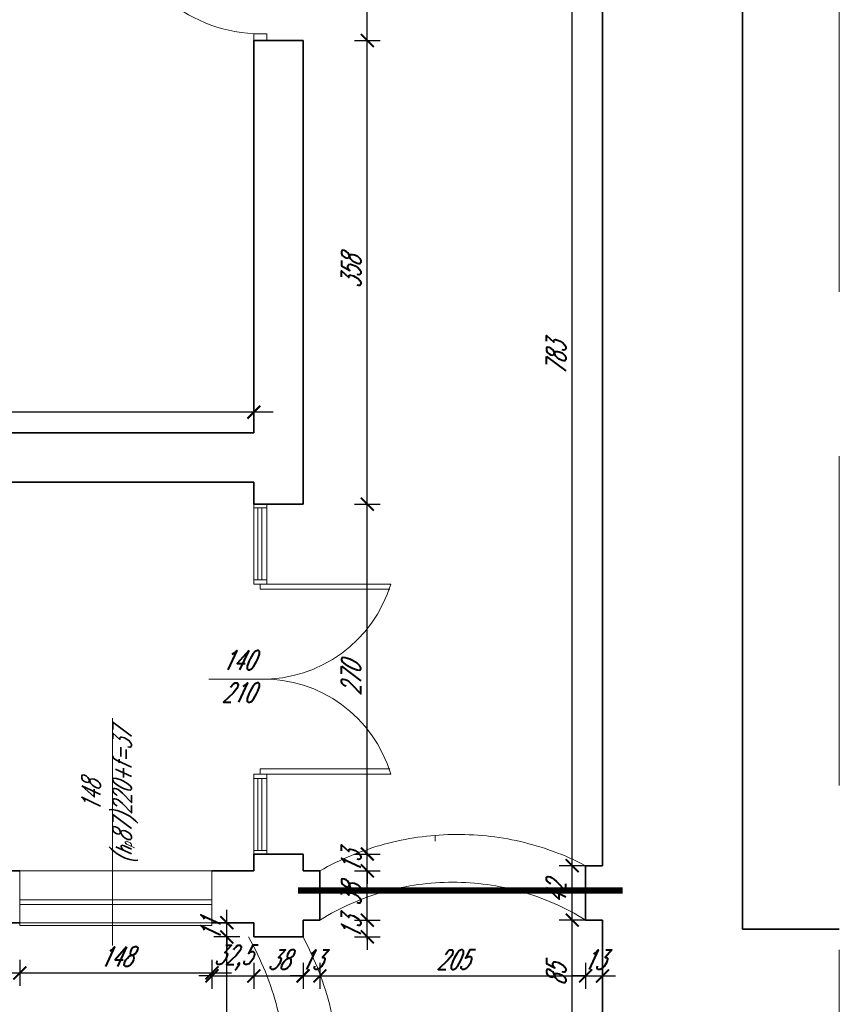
# Model space of a CAD drawing. Header units: millimetres. Extents: x 402 to 79005, y -7782 to 89952.
# Tile 70 of 256: x 27229 to 27861, y 14790 to 15550. Entities that reach past the tile are written whole.
import ezdxf

# ---------------------------------------------------------------- set-up
doc = ezdxf.new("R2010")
doc.units = ezdxf.units.MM
doc.header["$LTSCALE"] = 10
doc.linetypes.add('ACAD_ISO12W100', pattern=[21, 12, -3, 0, -3, 0, -3])
doc.linetypes.add('DASHED', pattern=[19.05, 12.7, -6.35])
doc.layers.get('0').update_dxf_attribs({"lineweight": 0})
doc.layers.get('Defpoints').update_dxf_attribs({"color": 253})
for name, color, linetype, lineweight in [('01 parter - ściany', 253, 'Continuous', 35), ('03-01_okna', 253, 'Continuous', 15), ('03_drzwi', 253, 'Continuous', 15), ('04-2_nad', 253, 'DASHED', 5), ('05-01_wymiary', 253, 'Continuous', 5), ('05-03_opis', 253, 'Continuous', 5)]:
    doc.layers.add(name, color=color, linetype=linetype, lineweight=lineweight)
doc.styles.add('ariel_wym', font='simplex.shx', dxfattribs={"width": 0.65, "oblique": 25})
doc.dimstyles.new('ariel 50 wnętrze', dxfattribs={"dimtxt": 15, "dimasz": 10, "dimexe": 10, "dimexo": 0, "dimgap": 5, "dimtad": 1, "dimdec": 1, "dimrnd": 0.5, "dimtxsty": 'ariel_wym', "dimblk": 'ARCHTICK', "dimcen": 2.5, "dimdle": 15, "dimazin": 0, "dimtfac": 1, "dimtdec": 1, "dimtix": 1, "dimtmove": 0, "dimatfit": 3, "dimldrblk": 'DOT', "dimfxl": 0, "dimarcsym": 0})

# ---------------------------------------------------------------- blocks, each defined once
blk = doc.blocks.new('_ArchTick')
at = {"color": 0, "linetype": 'ByBlock', "const_width": 0.15}
blk.add_lwpolyline([(-0.5, -0.5), (0.5, 0.5)], dxfattribs=at)
blk = doc.blocks.new('*D2707')
at = {"layer": '05-01_wymiary', "color": 0, "lineweight": -2}
for p, q in [((27388.44, 14601.4), (27388.44, 14857.4)), ((27398.44, 14842.4), (27378.44, 14842.4)), ((27398.44, 14616.4), (27378.44, 14616.4))]:
    blk.add_line(p, q, dxfattribs=at)
at = {"layer": 'Defpoints', "color": 0, "lineweight": 0}
for p in [(27388.44, 14842.4), (27409.23, 14842.4), (27405.23, 14616.4)]:
    blk.add_point(p, dxfattribs=at)
at = {"layer": '05-01_wymiary', "color": 0, "lineweight": -2, "xscale": 10, "yscale": 10, "zscale": 10}
for p, rotation in [((27388.44, 14842.4), 90), ((27388.44, 14616.4), 270)]:
    blk.add_blockref('_ArchTick', p, dxfattribs=dict(at, rotation=rotation))
at = {"layer": '05-01_wymiary', "color": 0, "insert": (27375.94, 14729.4), "char_height": 15, "attachment_point": 5, "rotation": 90, "style": 'ariel_wym'}
blk.add_mtext('226', dxfattribs=at)
blk = doc.blocks.new('_Dot')
at = {"color": 0, "linetype": 'ByBlock', "lineweight": -2}
blk.add_line((-0.5, 0), (-1, 0), dxfattribs=at)
at = {"color": 0, "linetype": 'ByBlock', "const_width": 0.5}
blk.add_lwpolyline([(-0.25, 0, 1), (0.25, 0, 1)], format="xyb", close=True, dxfattribs=at)
blk = doc.blocks.new('*D2708')
at = {"layer": '05-01_wymiary', "color": 0, "lineweight": -2}
for p, q in [((27388.44, 14853.4), (27388.44, 14863.4)), ((27398.44, 14853.4), (27378.44, 14853.4)), ((27388.44, 14842.4), (27388.44, 14853.4)), ((27398.44, 14842.4), (27378.44, 14842.4)), ((27388.44, 14842.4), (27388.44, 14832.4))]:
    blk.add_line(p, q, dxfattribs=at)
at = {"layer": 'Defpoints', "color": 0, "lineweight": 0}
for p in [(27388.44, 14853.4), (27409.23, 14853.4), (27409.23, 14842.4)]:
    blk.add_point(p, dxfattribs=at)
at = {"layer": '05-01_wymiary', "color": 0, "lineweight": -2, "xscale": 10, "yscale": 10, "zscale": 10}
for p, rotation in [((27388.44, 14853.4), 270), ((27388.44, 14842.4), 90)]:
    blk.add_blockref('_ArchTick', p, dxfattribs=dict(at, rotation=rotation))
at = {"layer": '05-01_wymiary', "color": 0, "insert": (27375.94, 14847.9), "char_height": 15, "attachment_point": 5, "rotation": 90, "style": 'ariel_wym'}
blk.add_mtext('11', dxfattribs=at)
blk = doc.blocks.new('*D2714')
at = {"layer": '05-01_wymiary', "color": 0, "lineweight": -2}
for p, q in [((27654.91, 14755.4), (27654.91, 14870.4)), ((27664.91, 14855.4), (27644.91, 14855.4)), ((27664.91, 14770.4), (27644.91, 14770.4))]:
    blk.add_line(p, q, dxfattribs=at)
at = {"layer": 'Defpoints', "color": 0, "lineweight": 0}
for p in [(27654.91, 14855.4), (27678.23, 14855.4), (27678.23, 14770.4)]:
    blk.add_point(p, dxfattribs=at)
at = {"layer": '05-01_wymiary', "color": 0, "lineweight": -2, "xscale": 10, "yscale": 10, "zscale": 10}
for p, rotation in [((27654.91, 14855.4), 90), ((27654.91, 14770.4), 270)]:
    blk.add_blockref('_ArchTick', p, dxfattribs=dict(at, rotation=rotation))
at = {"layer": '05-01_wymiary', "color": 0, "insert": (27642.41, 14812.9), "char_height": 15, "attachment_point": 5, "rotation": 90, "style": 'ariel_wym'}
blk.add_mtext('85', dxfattribs=at)
blk = doc.blocks.new('*D2715')
at = {"layer": '05-01_wymiary', "color": 0, "lineweight": -2}
for p, q in [((27654.91, 14840.4), (27654.91, 14912.4)), ((27664.91, 14897.4), (27644.91, 14897.4)), ((27664.91, 14855.4), (27644.91, 14855.4))]:
    blk.add_line(p, q, dxfattribs=at)
at = {"layer": 'Defpoints', "color": 0, "lineweight": 0}
for p in [(27654.91, 14897.4), (27665.23, 14897.4), (27678.23, 14855.4)]:
    blk.add_point(p, dxfattribs=at)
at = {"layer": '05-01_wymiary', "color": 0, "lineweight": -2, "xscale": 10, "yscale": 10, "zscale": 10}
for p, rotation in [((27654.91, 14897.4), 90), ((27654.91, 14855.4), 270)]:
    blk.add_blockref('_ArchTick', p, dxfattribs=dict(at, rotation=rotation))
at = {"layer": '05-01_wymiary', "color": 0, "insert": (27642.41, 14876.4), "char_height": 15, "attachment_point": 5, "rotation": 90, "style": 'ariel_wym'}
blk.add_mtext('42', dxfattribs=at)
blk = doc.blocks.new('*D2716')
at = {"layer": '05-01_wymiary', "color": 0, "lineweight": -2}
for p, q in [((27654.91, 14882.4), (27654.91, 15695.4)), ((27664.91, 15680.4), (27644.91, 15680.4)), ((27664.91, 14897.4), (27644.91, 14897.4))]:
    blk.add_line(p, q, dxfattribs=at)
at = {"layer": 'Defpoints', "color": 0, "lineweight": 0}
for p in [(27654.91, 15680.4), (27665.23, 15680.4), (27665.23, 14897.4)]:
    blk.add_point(p, dxfattribs=at)
at = {"layer": '05-01_wymiary', "color": 0, "lineweight": -2, "xscale": 10, "yscale": 10, "zscale": 10}
for p, rotation in [((27654.91, 15680.4), 90), ((27654.91, 14897.4), 270)]:
    blk.add_blockref('_ArchTick', p, dxfattribs=dict(at, rotation=rotation))
at = {"layer": '05-01_wymiary', "color": 0, "insert": (27642.41, 15288.9), "char_height": 15, "attachment_point": 5, "rotation": 90, "style": 'ariel_wym'}
blk.add_mtext('783', dxfattribs=at)
blk = doc.blocks.new('*D2761')
at = {"layer": '05-01_wymiary', "color": 0, "lineweight": -2}
for p, q in [((27228.71, 14824.64), (27228.71, 14804.64)), ((27376.93, 14824.64), (27376.93, 14804.64)), ((27213.71, 14814.64), (27391.93, 14814.64))]:
    blk.add_line(p, q, dxfattribs=at)
at = {"layer": 'Defpoints', "color": 0, "lineweight": 0}
for p in [(27228.71, 14853.4), (27376.93, 14851.72), (27376.93, 14814.64)]:
    blk.add_point(p, dxfattribs=at)
at = {"layer": '05-01_wymiary', "color": 0, "lineweight": -2, "xscale": 10, "yscale": 10, "zscale": 10, "rotation": 180}
blk.add_blockref('_ArchTick', (27228.71, 14814.64), dxfattribs=at)
at = {"layer": '05-01_wymiary', "color": 0, "lineweight": -2, "xscale": 10, "yscale": 10, "zscale": 10}
blk.add_blockref('_ArchTick', (27376.93, 14814.64), dxfattribs=at)
at = {"layer": '05-01_wymiary', "color": 0, "insert": (27302.82, 14827.14), "char_height": 15, "attachment_point": 5, "style": 'ariel_wym'}
blk.add_mtext('148', dxfattribs=at)
blk = doc.blocks.new('*D2762')
at = {"layer": '05-01_wymiary', "color": 0, "lineweight": -2}
for p, q in [((27376.93, 14822.32), (27376.93, 14802.32)), ((27409.23, 14822.32), (27409.23, 14802.32)), ((27376.93, 14812.32), (27366.93, 14812.32)), ((27376.93, 14812.32), (27409.23, 14812.32)), ((27409.23, 14812.32), (27419.23, 14812.32))]:
    blk.add_line(p, q, dxfattribs=at)
at = {"layer": 'Defpoints', "color": 0, "lineweight": 0}
for p in [(27376.93, 14851.72), (27409.23, 14842.4), (27409.23, 14812.32)]:
    blk.add_point(p, dxfattribs=at)
at = {"layer": '05-01_wymiary', "color": 0, "lineweight": -2, "xscale": 10, "yscale": 10, "zscale": 10}
blk.add_blockref('_ArchTick', (27376.93, 14812.32), dxfattribs=at)
at = {"layer": '05-01_wymiary', "color": 0, "lineweight": -2, "xscale": 10, "yscale": 10, "zscale": 10, "rotation": 180}
blk.add_blockref('_ArchTick', (27409.23, 14812.32), dxfattribs=at)
at = {"layer": '05-01_wymiary', "color": 0, "insert": (27393.08, 14826.25), "char_height": 15, "attachment_point": 5, "style": 'ariel_wym'}
blk.add_mtext('32,5', dxfattribs=at)
blk = doc.blocks.new('*D2763')
at = {"layer": '05-01_wymiary', "color": 0, "lineweight": -2}
for p, q in [((27409.23, 14822.32), (27409.23, 14802.32)), ((27447.23, 14822.32), (27447.23, 14802.32)), ((27394.23, 14812.32), (27462.23, 14812.32))]:
    blk.add_line(p, q, dxfattribs=at)
at = {"layer": 'Defpoints', "color": 0, "lineweight": 0}
for p in [(27409.23, 14842.4), (27447.23, 14842.4), (27447.23, 14812.32)]:
    blk.add_point(p, dxfattribs=at)
at = {"layer": '05-01_wymiary', "color": 0, "lineweight": -2, "xscale": 10, "yscale": 10, "zscale": 10, "rotation": 180}
blk.add_blockref('_ArchTick', (27409.23, 14812.32), dxfattribs=at)
at = {"layer": '05-01_wymiary', "color": 0, "lineweight": -2, "xscale": 10, "yscale": 10, "zscale": 10}
blk.add_blockref('_ArchTick', (27447.23, 14812.32), dxfattribs=at)
at = {"layer": '05-01_wymiary', "color": 0, "insert": (27428.23, 14824.82), "char_height": 15, "attachment_point": 5, "style": 'ariel_wym'}
blk.add_mtext('38', dxfattribs=at)
blk = doc.blocks.new('*D2764')
at = {"layer": '05-01_wymiary', "color": 0, "lineweight": -2}
for p, q in [((27447.23, 14822.32), (27447.23, 14802.32)), ((27460.23, 14822.32), (27460.23, 14802.32)), ((27447.23, 14812.32), (27437.23, 14812.32)), ((27447.23, 14812.32), (27460.23, 14812.32)), ((27460.23, 14812.32), (27470.23, 14812.32))]:
    blk.add_line(p, q, dxfattribs=at)
at = {"layer": 'Defpoints', "color": 0, "lineweight": 0}
for p in [(27460.23, 14855.4), (27447.23, 14842.4), (27460.23, 14812.32)]:
    blk.add_point(p, dxfattribs=at)
at = {"layer": '05-01_wymiary', "color": 0, "lineweight": -2, "xscale": 10, "yscale": 10, "zscale": 10}
blk.add_blockref('_ArchTick', (27447.23, 14812.32), dxfattribs=at)
at = {"layer": '05-01_wymiary', "color": 0, "lineweight": -2, "xscale": 10, "yscale": 10, "zscale": 10, "rotation": 180}
blk.add_blockref('_ArchTick', (27460.23, 14812.32), dxfattribs=at)
at = {"layer": '05-01_wymiary', "color": 0, "insert": (27453.73, 14824.82), "char_height": 15, "attachment_point": 5, "style": 'ariel_wym'}
blk.add_mtext('13', dxfattribs=at)
blk = doc.blocks.new('*D2765')
at = {"layer": '05-01_wymiary', "color": 0, "lineweight": -2}
for p, q in [((27460.23, 14822.32), (27460.23, 14802.32)), ((27665.23, 14822.32), (27665.23, 14802.32)), ((27445.23, 14812.32), (27680.23, 14812.32))]:
    blk.add_line(p, q, dxfattribs=at)
at = {"layer": 'Defpoints', "color": 0, "lineweight": 0}
for p in [(27460.23, 14855.4), (27665.23, 14855.4), (27665.23, 14812.32)]:
    blk.add_point(p, dxfattribs=at)
at = {"layer": '05-01_wymiary', "color": 0, "lineweight": -2, "xscale": 10, "yscale": 10, "zscale": 10, "rotation": 180}
blk.add_blockref('_ArchTick', (27460.23, 14812.32), dxfattribs=at)
at = {"layer": '05-01_wymiary', "color": 0, "lineweight": -2, "xscale": 10, "yscale": 10, "zscale": 10}
blk.add_blockref('_ArchTick', (27665.23, 14812.32), dxfattribs=at)
at = {"layer": '05-01_wymiary', "color": 0, "insert": (27562.73, 14824.82), "char_height": 15, "attachment_point": 5, "style": 'ariel_wym'}
blk.add_mtext('205', dxfattribs=at)
blk = doc.blocks.new('*D2766')
at = {"layer": '05-01_wymiary', "color": 0, "lineweight": -2}
for p, q in [((27665.23, 14822.32), (27665.23, 14802.32)), ((27678.23, 14822.32), (27678.23, 14802.32)), ((27665.23, 14812.32), (27655.23, 14812.32)), ((27665.23, 14812.32), (27678.23, 14812.32)), ((27678.23, 14812.32), (27688.23, 14812.32))]:
    blk.add_line(p, q, dxfattribs=at)
at = {"layer": 'Defpoints', "color": 0, "lineweight": 0}
for p in [(27665.23, 14855.4), (27678.23, 14855.4), (27678.23, 14812.32)]:
    blk.add_point(p, dxfattribs=at)
at = {"layer": '05-01_wymiary', "color": 0, "lineweight": -2, "xscale": 10, "yscale": 10, "zscale": 10}
blk.add_blockref('_ArchTick', (27665.23, 14812.32), dxfattribs=at)
at = {"layer": '05-01_wymiary', "color": 0, "lineweight": -2, "xscale": 10, "yscale": 10, "zscale": 10, "rotation": 180}
blk.add_blockref('_ArchTick', (27678.23, 14812.32), dxfattribs=at)
at = {"layer": '05-01_wymiary', "color": 0, "insert": (27671.73, 14824.82), "char_height": 15, "attachment_point": 5, "style": 'ariel_wym'}
blk.add_mtext('13', dxfattribs=at)
blk = doc.blocks.new('*D2807')
at = {"layer": '05-01_wymiary', "color": 0, "lineweight": -2}
for p, q in [((26822.23, 15237.47), (26822.23, 15257.47)), ((27409.23, 15237.47), (27409.23, 15257.47)), ((27424.23, 15247.47), (26807.23, 15247.47))]:
    blk.add_line(p, q, dxfattribs=at)
at = {"layer": 'Defpoints', "color": 0, "lineweight": 9}
for p in [(26822.23, 15247.47), (26822.23, 15212.52), (27409.23, 15212.52)]:
    blk.add_point(p, dxfattribs=at)
at = {"layer": '05-01_wymiary', "color": 0, "lineweight": -2, "xscale": 10, "yscale": 10, "zscale": 10, "rotation": 180}
blk.add_blockref('_ArchTick', (26822.23, 15247.47), dxfattribs=at)
at = {"layer": '05-01_wymiary', "color": 0, "lineweight": -2, "xscale": 10, "yscale": 10, "zscale": 10}
blk.add_blockref('_ArchTick', (27409.23, 15247.47), dxfattribs=at)
at = {"layer": '05-01_wymiary', "color": 0, "insert": (27115.73, 15259.97), "char_height": 15, "attachment_point": 5, "style": 'ariel_wym'}
blk.add_mtext('587', dxfattribs=at)
blk = doc.blocks.new('*D2808')
at = {"layer": '05-01_wymiary', "color": 0, "lineweight": -2}
for p, q in [((27496.8, 14855.4), (27496.8, 14865.4)), ((27486.8, 14855.4), (27506.8, 14855.4)), ((27496.8, 14842.4), (27496.8, 14855.4)), ((27486.8, 14842.4), (27506.8, 14842.4)), ((27496.8, 14842.4), (27496.8, 14832.4))]:
    blk.add_line(p, q, dxfattribs=at)
at = {"layer": 'Defpoints', "color": 0, "lineweight": 0}
for p in [(27447.23, 14855.4), (27496.8, 14855.4), (27447.23, 14842.4)]:
    blk.add_point(p, dxfattribs=at)
at = {"layer": '05-01_wymiary', "color": 0, "lineweight": -2, "xscale": 10, "yscale": 10, "zscale": 10}
for p, rotation in [((27496.8, 14855.4), 270), ((27496.8, 14842.4), 90)]:
    blk.add_blockref('_ArchTick', p, dxfattribs=dict(at, rotation=rotation))
at = {"layer": '05-01_wymiary', "color": 0, "insert": (27484.3, 14848.9), "char_height": 15, "attachment_point": 5, "rotation": 90, "style": 'ariel_wym'}
blk.add_mtext('13', dxfattribs=at)
blk = doc.blocks.new('*D2809')
at = {"layer": '05-01_wymiary', "color": 0, "lineweight": -2}
for p, q in [((27496.8, 14840.4), (27496.8, 14908.4)), ((27486.8, 14893.4), (27506.8, 14893.4)), ((27486.8, 14855.4), (27506.8, 14855.4))]:
    blk.add_line(p, q, dxfattribs=at)
at = {"layer": 'Defpoints', "color": 0, "lineweight": 0}
for p in [(27460.23, 14893.4), (27496.8, 14893.4), (27447.23, 14855.4)]:
    blk.add_point(p, dxfattribs=at)
at = {"layer": '05-01_wymiary', "color": 0, "lineweight": -2, "xscale": 10, "yscale": 10, "zscale": 10}
for p, rotation in [((27496.8, 14893.4), 90), ((27496.8, 14855.4), 270)]:
    blk.add_blockref('_ArchTick', p, dxfattribs=dict(at, rotation=rotation))
at = {"layer": '05-01_wymiary', "color": 0, "insert": (27484.3, 14874.4), "char_height": 15, "attachment_point": 5, "rotation": 90, "style": 'ariel_wym'}
blk.add_mtext('38', dxfattribs=at)
blk = doc.blocks.new('*D2810')
at = {"layer": '05-01_wymiary', "color": 0, "lineweight": -2}
for p, q in [((27496.8, 14906.4), (27496.8, 14916.4)), ((27486.8, 14906.4), (27506.8, 14906.4)), ((27496.8, 14893.4), (27496.8, 14906.4)), ((27486.8, 14893.4), (27506.8, 14893.4)), ((27496.8, 14893.4), (27496.8, 14883.4))]:
    blk.add_line(p, q, dxfattribs=at)
at = {"layer": 'Defpoints', "color": 0, "lineweight": 0}
for p in [(27447.23, 14906.4), (27496.8, 14906.4), (27460.23, 14893.4)]:
    blk.add_point(p, dxfattribs=at)
at = {"layer": '05-01_wymiary', "color": 0, "lineweight": -2, "xscale": 10, "yscale": 10, "zscale": 10}
for p, rotation in [((27496.8, 14906.4), 270), ((27496.8, 14893.4), 90)]:
    blk.add_blockref('_ArchTick', p, dxfattribs=dict(at, rotation=rotation))
at = {"layer": '05-01_wymiary', "color": 0, "insert": (27484.3, 14899.9), "char_height": 15, "attachment_point": 5, "rotation": 90, "style": 'ariel_wym'}
blk.add_mtext('13', dxfattribs=at)
blk = doc.blocks.new('*D2811')
at = {"layer": '05-01_wymiary', "color": 0, "lineweight": -2}
for p, q in [((27496.8, 14891.4), (27496.8, 15191.4)), ((27486.8, 15176.4), (27506.8, 15176.4)), ((27486.8, 14906.4), (27506.8, 14906.4))]:
    blk.add_line(p, q, dxfattribs=at)
at = {"layer": 'Defpoints', "color": 0, "lineweight": 0}
for p in [(27447.23, 15176.4), (27496.8, 15176.4), (27447.23, 14906.4)]:
    blk.add_point(p, dxfattribs=at)
at = {"layer": '05-01_wymiary', "color": 0, "lineweight": -2, "xscale": 10, "yscale": 10, "zscale": 10}
for p, rotation in [((27496.8, 15176.4), 90), ((27496.8, 14906.4), 270)]:
    blk.add_blockref('_ArchTick', p, dxfattribs=dict(at, rotation=rotation))
at = {"layer": '05-01_wymiary', "color": 0, "insert": (27484.3, 15041.4), "char_height": 15, "attachment_point": 5, "rotation": 90, "style": 'ariel_wym'}
blk.add_mtext('270', dxfattribs=at)
blk = doc.blocks.new('*D2812')
at = {"layer": '05-01_wymiary', "color": 0, "lineweight": -2}
for p, q in [((27496.8, 15161.4), (27496.8, 15549.4)), ((27486.8, 15534.4), (27506.8, 15534.4)), ((27486.8, 15176.4), (27506.8, 15176.4))]:
    blk.add_line(p, q, dxfattribs=at)
at = {"layer": 'Defpoints', "color": 0, "lineweight": 0}
for p in [(27447.23, 15534.4), (27496.8, 15534.4), (27447.23, 15176.4)]:
    blk.add_point(p, dxfattribs=at)
at = {"layer": '05-01_wymiary', "color": 0, "lineweight": -2, "xscale": 10, "yscale": 10, "zscale": 10}
for p, rotation in [((27496.8, 15534.4), 90), ((27496.8, 15176.4), 270)]:
    blk.add_blockref('_ArchTick', p, dxfattribs=dict(at, rotation=rotation))
at = {"layer": '05-01_wymiary', "color": 0, "insert": (27484.3, 15355.4), "char_height": 15, "attachment_point": 5, "rotation": 90, "style": 'ariel_wym'}
blk.add_mtext('358', dxfattribs=at)
blk = doc.blocks.new('*D2813')
at = {"layer": '05-01_wymiary', "color": 0, "lineweight": -2}
for p, q in [((27496.8, 15519.4), (27496.8, 15649.4)), ((27486.8, 15634.4), (27506.8, 15634.4)), ((27486.8, 15534.4), (27506.8, 15534.4))]:
    blk.add_line(p, q, dxfattribs=at)
at = {"layer": 'Defpoints', "color": 0, "lineweight": 0}
for p in [(27447.23, 15634.4), (27496.8, 15634.4), (27447.23, 15534.4)]:
    blk.add_point(p, dxfattribs=at)
at = {"layer": '05-01_wymiary', "color": 0, "lineweight": -2, "xscale": 10, "yscale": 10, "zscale": 10}
for p, rotation in [((27496.8, 15634.4), 90), ((27496.8, 15534.4), 270)]:
    blk.add_blockref('_ArchTick', p, dxfattribs=dict(at, rotation=rotation))
at = {"layer": '05-01_wymiary', "color": 0, "insert": (27484.3, 15584.4), "char_height": 15, "attachment_point": 5, "rotation": 90, "style": 'ariel_wym'}
blk.add_mtext('100', dxfattribs=at)

msp = doc.modelspace()

# ---------------------------------------------------------------- linework, layer by layer
at = {"layer": '01 parter - ściany'}
for p, q in [((27786.174, 14848.403), (27786.174, 15767.403)), ((27678.226, 14897.403), (27678.226, 15680.403)), ((27409.226, 15231.403), (27409.226, 15534.403)), ((27409.226, 15534.403), (27447.226, 15534.403)), ((27447.226, 15176.403), (27447.226, 15534.403)), ((27409.226, 15231.403), (26822.226, 15231.403)), ((27409.226, 15193.403), (26822.226, 15193.403)), ((27409.226, 15176.403), (27409.226, 15193.403)), ((27409.226, 15176.403), (27447.226, 15176.403)), ((27409.226, 15176.403), (27419.226, 15176.403)), ((27409.226, 14893.403), (27409.226, 14906.403)), ((27409.226, 14906.403), (27447.226, 14906.403)), ((27447.226, 14893.403), (27447.226, 14906.403)), ((27665.226, 14855.403), (27665.226, 14897.403)), ((27665.226, 14897.403), (27678.226, 14897.403)), ((27228.826, 14893.403), (26822.226, 14893.403)), ((27409.226, 14893.403), (27376.926, 14893.403)), ((27460.226, 14893.403), (27447.226, 14893.403)), ((27460.226, 14855.403), (27460.226, 14893.403)), ((27409.226, 14853.403), (27376.926, 14853.403)), ((27409.226, 14853.403), (27409.226, 14842.403)), ((27447.226, 14855.403), (27460.226, 14855.403)), ((27447.226, 14855.403), (27447.226, 14842.403)), ((27678.226, 14855.403), (27665.226, 14855.403)), ((27678.226, 14770.403), (27678.226, 14855.403)), ((27786.174, 14848.403), (27860.903, 14848.403)), ((27447.226, 14842.403), (27409.226, 14842.403))]:
    msp.add_line(p, q, dxfattribs=at)
msp.add_lwpolyline([(26876.172, 14853.403), (27228.715, 14853.403)], dxfattribs=at)
at = {"layer": '03-01_okna', "linetype": 'Continuous', "lineweight": 0}
for p, q in [((27228.826, 14851.265), (27228.826, 14893.403)), ((27376.926, 14851.265), (27376.926, 14893.403)), ((27228.826, 14870.968), (27376.926, 14870.968)), ((27229.047, 14867.383), (27376.926, 14867.383)), ((27228.826, 14851.265), (27228.826, 14863.425)), ((27376.926, 14851.265), (27376.926, 14863.425)), ((27228.826, 14851.265), (27376.926, 14851.265))]:
    msp.add_line(p, q, dxfattribs=at)
at = {"layer": '03_drzwi'}
for p, q in [((27409.226, 15534.403), (27409.226, 15539.403)), ((27409.226, 15539.403), (27419.226, 15539.403)), ((27419.226, 15539.403), (27419.226, 15534.403)), ((27409.226, 15176.403), (27409.226, 15166.403)), ((27419.226, 15173.667), (27409.226, 15173.667)), ((27412.409, 15173.667), (27412.409, 15118.14)), ((27415.519, 15173.667), (27415.519, 15118.14)), ((27419.226, 15166.403), (27419.226, 15176.403)), ((27409.226, 15166.403), (27409.226, 15114.772)), ((27419.226, 15166.403), (27419.226, 15114.772)), ((27419.226, 15118.14), (27409.226, 15118.14)), ((27409.226, 15114.772), (27419.226, 15114.772)), ((27419.226, 15114.772), (27409.226, 15114.772)), ((27414.226, 15110.772), (27414.226, 15114.772)), ((27414.226, 15114.772), (27514.805, 15114.772)), ((27414.226, 15110.772), (27514.174, 15110.772)), ((27374.504, 15041.403), (27417.771, 15041.403)), ((27409.226, 14968.034), (27419.226, 14968.034)), ((27409.226, 14916.403), (27409.226, 14968.034)), ((27419.226, 14968.034), (27409.226, 14968.034)), ((27419.226, 14964.666), (27409.226, 14964.666)), ((27412.409, 14909.138), (27412.409, 14964.666)), ((27414.226, 14972.034), (27414.226, 14968.034)), ((27414.226, 14972.034), (27514.174, 14972.034)), ((27414.226, 14968.034), (27514.805, 14968.034)), ((27415.519, 14909.138), (27415.519, 14964.666)), ((27419.226, 14916.403), (27419.226, 14968.034)), ((27549.226, 14916.403), (27549.226, 14920.403)), ((27409.226, 14906.403), (27409.226, 14916.403)), ((27419.226, 14916.403), (27419.226, 14906.403)), ((27419.226, 14909.138), (27409.226, 14909.138)), ((27228.826, 14893.403), (27376.926, 14893.403)), ((27228.715, 14853.403), (27376.926, 14853.403))]:
    msp.add_line(p, q, dxfattribs=at)
for centre, radius, start, end in [((27414.921, 15652.475), 113.074, 191.773573, 269.647614), ((27415.998, 15144.598), 103.21, 269.015849, 343.202761), ((27416.681, 14939.144), 102.288, 16.405907, 91.375483)]:
    msp.add_arc(centre, radius, start, end, dxfattribs=at)
at = {"layer": '04-2_nad', "ltscale": 2}
for centre, radius, start, end in [((27566.403, 14706.961), 214.555, 62.574499, 119.661159), ((27562.726, 14690.396), 194.251, 58.152069, 121.84794), ((27203.536, 14729.403), 231.188, 330.739578, 29.260431), ((27235.488, 14729.403), 240.004, 331.912065, 28.087944)]:
    msp.add_arc(centre, radius, start, end, dxfattribs=at)
at = {"layer": '05-03_opis', "linetype": 'DASHED', "ltscale": 2}
msp.add_line((27860.903, 13816.403), (27860.903, 17791.403), dxfattribs=at)
at = {"layer": '05-03_opis', "lineweight": 0}
msp.add_line((27300.153, 14835.766), (27300.153, 15011.142), dxfattribs=at)
at = {"layer": '05-03_opis', "linetype": 'ACAD_ISO12W100', "ltscale": 5, "const_width": 5}
msp.add_lwpolyline([(27443.431, 14878.178), (27693.739, 14878.178)], dxfattribs=at)

# ---------------------------------------------------------------- texts
at = {"layer": '03_drzwi', "insert": (27384.472, 15023.527), "char_height": 15, "width": 160.5905, "attachment_point": 7, "style": 'ariel_wym'}
msp.add_mtext('140\\P210', dxfattribs=at)
at = {"layer": '05-03_opis', "lineweight": 0, "insert": (27298.068, 14951.084), "char_height": 14.4, "width": 62.6613, "attachment_point": 5, "rotation": 90, "style": 'ariel_wym'}
msp.add_mtext('148\\P({\\H0.8333x;h\\H0.6x;p}87)220+f=37', dxfattribs=at)

# ---------------------------------------------------------------- dimensions: what is measured, and where the dimension line sits
at = {"layer": '05-01_wymiary'}
for base, p1, p2, picture, middle in [((27654.912, 15680.403), (27665.226, 14897.403), (27665.226, 15680.403), '*D2716', (27642.412, 15288.903)), ((27496.805, 15634.403), (27447.226, 15534.403), (27447.226, 15634.403), '*D2813', (27484.305, 15584.403)), ((27496.805, 15534.403), (27447.226, 15176.403), (27447.226, 15534.403), '*D2812', (27484.305, 15355.403)), ((27496.805, 15176.403), (27447.226, 14906.403), (27447.226, 15176.403), '*D2811', (27484.305, 15041.403)), ((27496.805, 14906.403), (27460.226, 14893.403), (27447.226, 14906.403), '*D2810', (27484.305, 14899.903)), ((27654.912, 14897.403), (27678.226, 14855.403), (27665.226, 14897.403), '*D2715', (27642.412, 14876.403)), ((27496.805, 14893.403), (27447.226, 14855.403), (27460.226, 14893.403), '*D2809', (27484.305, 14874.403)), ((27654.912, 14855.403), (27678.226, 14770.403), (27678.226, 14855.403), '*D2714', (27642.412, 14812.903)), ((27388.439, 14853.403), (27409.226, 14842.403), (27409.226, 14853.403), '*D2708', (27375.939, 14847.903)), ((27388.439, 14842.403), (27405.226, 14616.403), (27409.226, 14842.403), '*D2707', (27375.939, 14729.403))]:
    dim = msp.add_linear_dim(base=base, p1=p1, p2=p2, angle=90, dimstyle='ariel 50 wnętrze', override={"dimtmove": 1}, dxfattribs=at)
    dim.commit()
    dim.dimension.update_dxf_attribs({"geometry": picture, "text_midpoint": middle})
dim = msp.add_linear_dim(base=(26822.226, 15247.471), p1=(27409.226, 15212.518), p2=(26822.226, 15212.518), dimstyle='ariel 50 wnętrze', dxfattribs=at)
dim.commit()
dim.dimension.update_dxf_attribs({"geometry": '*D2807', "text_midpoint": (27115.726, 15259.971)})
dim = msp.add_linear_dim(base=(27496.805, 14855.403), p1=(27447.226, 14842.403), p2=(27447.226, 14855.403), angle=90, dimstyle='ariel 50 wnętrze', dxfattribs=at)
dim.commit()
dim.dimension.update_dxf_attribs({"geometry": '*D2808', "text_midpoint": (27484.305, 14848.903)})
for base, p1, p2, picture, middle in [((27376.926, 14814.637), (27228.715, 14853.403), (27376.926, 14851.722), '*D2761', (27302.82, 14827.137)), ((27409.226, 14812.319), (27376.926, 14851.722), (27409.226, 14842.403), '*D2762', (27393.076, 14826.247)), ((27460.226, 14812.319), (27447.226, 14842.403), (27460.226, 14855.403), '*D2764', (27453.726, 14824.819)), ((27665.226, 14812.319), (27460.226, 14855.403), (27665.226, 14855.403), '*D2765', (27562.726, 14824.819)), ((27678.226, 14812.319), (27665.226, 14855.403), (27678.226, 14855.403), '*D2766', (27671.726, 14824.819)), ((27447.226, 14812.319), (27409.226, 14842.403), (27447.226, 14842.403), '*D2763', (27428.226, 14824.819))]:
    dim = msp.add_linear_dim(base=base, p1=p1, p2=p2, dimstyle='ariel 50 wnętrze', override={"dimtmove": 1}, dxfattribs=at)
    dim.commit()
    dim.dimension.update_dxf_attribs({"geometry": picture, "text_midpoint": middle})

doc.saveas('drawing.dxf')
